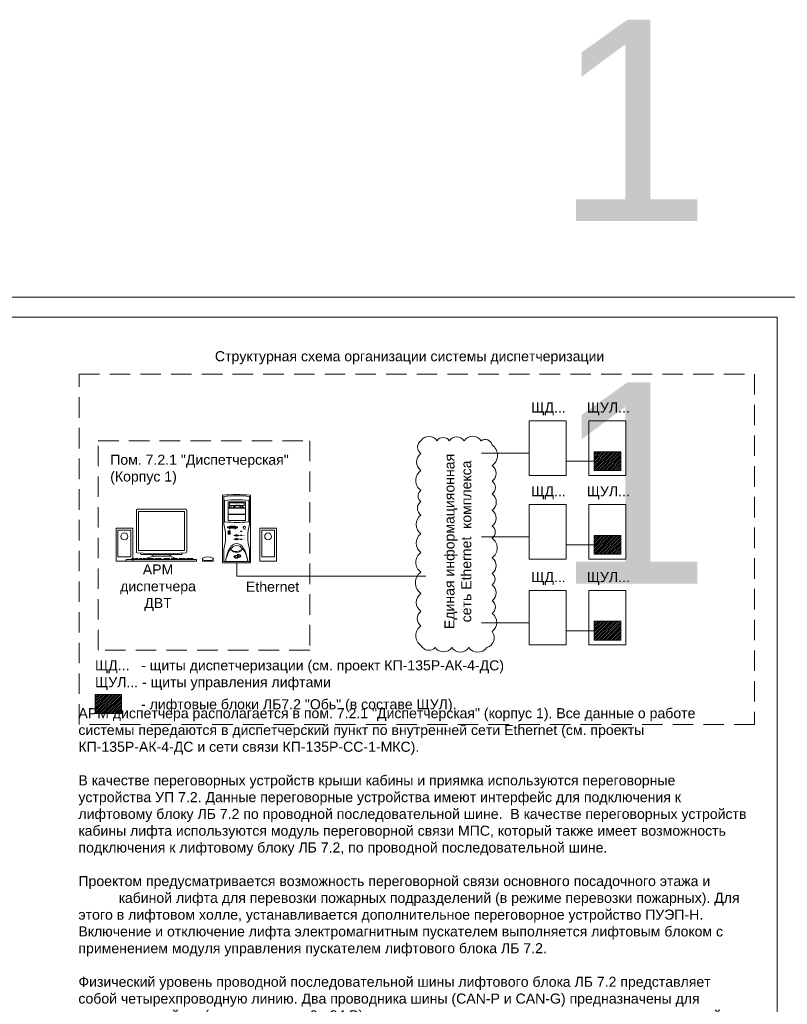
# Model space of a CAD drawing. Header units: millimetres. Extents: x 0 to 1188, y 0 to 490.
# Tile 4 of 5: x 401 to 592, y 244 to 489. Entities that reach past the tile are written whole.
import ezdxf
from ezdxf.enums import TextEntityAlignment as Align

# ---------------------------------------------------------------- set-up
doc = ezdxf.new("R2010")
doc.units = ezdxf.units.MM
doc.linetypes.add('штриховаяX2', pattern=[38.1, 25.4, -12.7])
doc.layers.get('0').update_dxf_attribs({"lineweight": 15})
doc.layers.add('AE_Нумерация_листов', color=21, linetype='Continuous', lineweight=13, plot=False)
doc.layers.add('EI_HATCH_GALV', color=7, linetype='Continuous', lineweight=15)
doc.styles.add('CP.Text', font='arial.ttf')
doc.styles.get("Standard").update_dxf_attribs({"font": 'arial.ttf'})

# ---------------------------------------------------------------- blocks, each defined once
blk = doc.blocks.new('display front')
at = {"color": 0}
for p, q in [((-177, 363.3), (-177, 66.6)), ((179.9, 363.3), (179.9, 66.6)), ((-145.7, 58.4), (-145.7, 51.9)), ((-142.8, 48.9), (144.3, 48.9)), ((114.2, 0), (-114.2, 0)), ((-43.2, 36.8), (43.7, 36.5)), ((147.3, 58.3), (147.3, 51.9)), ((292.2, 2.4), (292.2, 18.9)), ((294.6, 0), (364.7, 0)), ((367.1, 19.2), (367.1, 2.4))]:
    blk.add_line(p, q, dxfattribs=at)
blk.add_lwpolyline([(-171.6, 369.2), (174.5, 369.2)], dxfattribs=at)
for points in [[(-160.6, 352.8), (163.5, 352.8), (163.5, 77.1), (-160.6, 77.1)], [(-249.2, 13.1), (249.2, 13.1), (249.2, 0), (-249.2, 0)], [(-208.7, 19.4), (-191.8, 19.4), (-191.8, 14.6), (-208.7, 14.6)], [(-183.9, 19.4), (-167, 19.4), (-167, 14.6), (-183.9, 14.6)], [(-154.5, 19.4), (-137.6, 19.4), (-137.6, 14.6), (-154.5, 14.6)], [(-129.7, 19.4), (-112.8, 19.4), (-112.8, 14.6), (-129.7, 14.6)], [(-97.9, 19.4), (-81, 19.4), (-81, 14.6), (-97.9, 14.6)], [(-73.1, 19.4), (-56.2, 19.4), (-56.2, 14.6), (-73.1, 14.6)], [(-43.7, 19.4), (-26.8, 19.4), (-26.8, 14.6), (-43.7, 14.6)], [(-18.9, 19.4), (-2, 19.4), (-2, 14.6), (-18.9, 14.6)], [(16.9, 19.4), (33.8, 19.4), (33.8, 14.6), (16.9, 14.6)], [(41.7, 19.4), (58.6, 19.4), (58.6, 14.6), (41.7, 14.6)], [(71.1, 19.4), (88, 19.4), (88, 14.6), (71.1, 14.6)], [(95.9, 19.4), (112.8, 19.4), (112.8, 14.6), (95.9, 14.6)], [(127.7, 19.4), (144.6, 19.4), (144.6, 14.6), (127.7, 14.6)], [(152.5, 19.4), (169.4, 19.4), (169.4, 14.6), (152.5, 14.6)], [(181.9, 19.4), (198.8, 19.4), (198.8, 14.6), (181.9, 14.6)], [(206.7, 19.4), (223.6, 19.4), (223.6, 14.6), (206.7, 14.6)]]:
    blk.add_lwpolyline(points, close=True, dxfattribs=at)
for centre, radius, start, end in [((-171.1, 363.3), 5.95, 95.47705, 180), ((174, 363.3), 5.95, 0, 84.52633), ((-171.1, 66.6), 5.95, 180, 264.52295), ((1.5, 1866.3), 1813.9, 264.52295, 275.47367), ((-142.8, 51.9), 2.97, 180, 270), ((-0.5, -242.9), 283, 98.6796, 113.37065), ((-19.2, 178.7), 144, 244.35073, 260.38312), ((21.1, 178.7), 144, 279.03374, 295.64927), ((-0.5, -242.9), 283, 65.6756, 81.00741), ((-1.5, 178.7), 144, 299.72775, 299.75384), ((144.3, 51.9), 2.97, 270, 0), ((174, 66.6), 5.95, 275.47367, 0), ((294.6, 18.9), 2.38, 118.19592, 180), ((294.6, 2.4), 2.38, 180, 270), ((329.5, 104.8), 100.6, 248.95054, 291.09797), ((330, -47.2), 77.3, 62.42529, 118.19592), ((364.7, 2.4), 2.38, 270, 0), ((364.7, 19.2), 2.38, 0, 62.42529)]:
    blk.add_arc(centre, radius, start, end, dxfattribs=at)
blk = doc.blocks.new('block')
at = {"color": 0}
for p, q in [((-99.1, 475.2), (-99.1, 3)), ((-90.3, 272.8), (-90.3, 467.4)), ((-83.7, 440.9), (-83.7, 291.7)), ((86.8, 440.6), (86.8, 292)), ((92.5, 467.1), (92.5, 272.5)), ((99.1, 475.2), (99.1, 3)), ((-21.7, 395.1), (-21.7, 392.8)), ((-21.2, 397.2), (-12.7, 399)), ((-12.7, 397.2), (-21.2, 397.2)), ((-21.2, 397.2), (-21.2, 397.2)), ((-21.2, 395.1), (-21.2, 392.8)), ((-20.6, 395.1), (-20.6, 392.8)), ((-20.1, 395.1), (-20.1, 392.8)), ((-19.6, 395.1), (-19.6, 392.8)), ((-19.1, 395.1), (-19.1, 392.8)), ((-18.6, 395.1), (-18.6, 392.8)), ((-18.1, 395.1), (-18.1, 392.8)), ((-17.6, 395.1), (-17.6, 392.8)), ((-17.1, 395.1), (-17.1, 392.8)), ((-16.5, 395.1), (-16.5, 392.8)), ((-16, 395.1), (-16, 392.8)), ((-15.5, 395.1), (-15.5, 392.8)), ((-15, 395.1), (-15, 392.8)), ((-14.5, 395.1), (-14.5, 392.8)), ((-14, 395.1), (-14, 392.8)), ((-13.5, 395.1), (-13.5, 392.8)), ((-13, 395.1), (-13, 392.8)), ((-12.7, 399), (-12.7, 397.2)), ((-12.5, 395.1), (-12.5, 392.8)), ((-12, 395.1), (-12, 392.8)), ((44.3, 395.3), (46.2, 395.3)), ((-59.6, 204.1), (-59.6, 223.6)), ((-59.1, 219.5), (-59.1, 223.8)), ((-58.6, 224.3), (-52.3, 224.3)), ((-58.1, 225.1), (-46.1, 225.1)), ((-49.2, 242.5), (-45.7, 242.5)), ((-45.9, 240.6), (-49, 240.6)), ((-48.5, 220.2), (-48.5, 219.3)), ((-47.2, 221.7), (-47.2, 220.7)), ((-44.6, 223.6), (-44.6, 204.1)), ((-10.5, 242.9), (-4.8, 242.9)), ((-5, 239.8), (-10.3, 239.8)), ((-46.1, 202.6), (-58.1, 202.6)), ((-18.4, 194.1), (-4.3, 194.1)), ((-18.4, 166.5), (-4.3, 166.5)), ((6, 194.1), (20.5, 194.1)), ((6, 166.5), (20.5, 166.5)), ((-90.3, 10.6), (-90.3, 94.7)), ((92.5, 95), (92.5, 10.6)), ((-96.2, 0), (96.2, 0)), ((89.5, 7.6), (-87.3, 7.6)), ((4.9, 52), (4.9, 30.2)), ((6.6, 58.1), (6.6, 36.3))]:
    blk.add_line(p, q, dxfattribs=at)
for points in [[(-56.6, 431.3), (63.2, 431.3, -0.414214), (64.7, 429.8), (64.7, 391, -0.414214), (63.2, 389.5), (-56.6, 389.5, -0.414214), (-58.1, 391), (-58.1, 429.8, -0.414214)], [(-47.4, 424.3), (54.1, 424.3, -0.414214), (55.6, 422.8), (55.6, 407.5, -0.414214), (54.1, 406), (-47.4, 406, -0.414214), (-48.9, 407.5), (-48.9, 422.8, -0.414214)], [(-47, 423.7), (53.9, 423.7, -0.414214), (55.4, 422.2), (55.4, 408.1, -0.414214), (53.9, 406.6), (-47, 406.6, -0.414214), (-48.5, 408.1), (-48.5, 422.2, -0.414214)], [(-56.6, 386.5), (63.2, 386.5, -0.414214), (64.7, 385), (64.7, 346.2, -0.414214), (63.2, 344.7), (-56.6, 344.7, -0.414214), (-58.1, 346.2), (-58.1, 385, -0.414214)], [(-56.6, 341.8), (63.2, 341.8, -0.414214), (64.7, 340.3), (64.7, 301.4, -0.414214), (63.2, 300), (-56.6, 300, -0.414214), (-58.1, 301.4), (-58.1, 340.3, -0.414214)]]:
    blk.add_lwpolyline(points, format="xyb", close=True, dxfattribs=at)
for points in [[(-23.9, 396.1), (-10.1, 396.1), (-10.1, 391.9), (-23.9, 391.9)], [(-22, 395.3), (-11.7, 395.3), (-11.7, 392.5), (-22, 392.5)], [(27.5, 396.4), (25.9, 397.4), (25.9, 395.5)], [(29.1, 396.4), (28.1, 397), (28.1, 395.8)], [(29.9, 396.4), (28.8, 397), (28.8, 395.8)], [(41.8, 397.2), (43.4, 397.2), (43.4, 395.7), (41.8, 395.7)], [(45.2, 397.4), (44.3, 395.7), (46.2, 395.7)], [(-60.1, 255), (4.9, 255), (4.9, 248.7), (-60.1, 248.7)], [(28.6, 224.3), (37.6, 224.3), (37.6, 221.3), (28.6, 221.3)], [(-57.6, 208.5), (-46.9, 208.5), (-46.9, 205), (-57.6, 205)], [(-56.5, 207.8), (-48.2, 207.8), (-48.2, 206.1), (-56.5, 206.1)], [(28.6, 196.5), (37.6, 196.5), (37.6, 193.5), (28.6, 193.5)], [(28.6, 168), (37.6, 168), (37.6, 165), (28.6, 165)]]:
    blk.add_lwpolyline(points, close=True, dxfattribs=at)
for centre, radius in [((-47.6, 396.3), 2.23), ((-36.9, 396.3), 1.01), ((27.7, 396.3), 3.24), ((43.6, 396.3), 3.24), ((56.5, 250.9), 8.08), ((56.6, 250.8), 6.86), ((0.9, 194), 3.77), ((0.9, 166.4), 3.77)]:
    blk.add_circle(centre, radius, dxfattribs=at)
for centre, radius, start, end in [((0.1, -346.5), 821.5, 96.93714, 96.94137), ((-96.2, 475.2), 2.97, 96.75277, 180), ((0.1, -337.6), 821.5, 83.25776, 96.75277), ((-87.3, 467.4), 2.97, 96.1306, 180), ((0.1, -346.5), 821.5, 83.72695, 96.1306), ((-82.2, 440.9), 1.49, 95.76194, 180), ((0.1, -374.9), 821.5, 84.03019, 95.76194), ((2.4, 84.4), 342.3, 83.14217, 96.85783), ((85.4, 440.6), 1.49, 0, 84.03019), ((89.5, 467.1), 2.97, 0, 83.72695), ((96.2, 475.2), 2.97, 0, 83.25776), ((2.4, 745.7), 342.3, 263.14217, 276.85783), ((-82.2, 291.7), 1.49, 180, 264.23806), ((0.1, 1107.6), 821.5, 264.23806, 275.96981), ((85.4, 292), 1.49, 275.96981, 0), ((-387.3, 183.8), 310.1, 343.31119, 16.68881), ((-59.5, 251.9), 4.04, 115.19735, 248.99612), ((-27.9, 127.4), 132.4, 75.18539, 104.56822), ((-62.3, 116.9), 131.2, 81.05466, 89.38655), ((-58.1, 223.6), 1.49, 90, 180), ((-44.2, 205.7), 20.3, 113.45102, 137.20265), ((-58.6, 223.8), 0.496, 90, 180), ((-49.9, 212.2), 9.85, 73.96679, 129.40685), ((-50.3, 213.1), 8.2, 67.43822, 134.42526), ((-48.9, 241.6), 0.974, 103.89645, 263.61005), ((-46.1, 223.6), 1.49, 0, 90), ((-46, 241.6), 0.974, 276.38995, 76.10355), ((-28.4, 202.8), 53.8, 75.79513, 104.48357), ((-28.4, 300.8), 53.8, 255.51643, 284.20487), ((-28.4, 298.6), 53.8, 255.51643, 285.54286), ((4.7, 116.9), 131.2, 89.64902, 98.19026), ((-10.1, 241.4), 1.62, 103.89645, 263.61005), ((-5.2, 241.4), 1.62, 276.38995, 76.10355), ((4, 251.9), 4.04, 291.20315, 60.35365), ((389.6, 183.8), 310.1, 163.37106, 196.62894), ((-58.1, 204.1), 1.49, 180, 270), ((-46.1, 204.1), 1.49, 270, 0), ((1, 146.5), 51.4, 94.33675, 112.24581), ((1, 241.6), 51.4, 247.75408, 265.81656), ((1, 118.9), 51.4, 94.33675, 112.24581), ((1, 214), 51.4, 247.75408, 265.81656), ((0.8, 194.1), 5.19, 44.59279, 135.80974), ((0.8, 166.5), 5.19, 44.59279, 135.80974), ((0.8, 194.1), 5.19, 226.32332, 313.27308), ((0.8, 166.5), 5.19, 226.32332, 313.27308), ((1, 241.6), 51.4, 273.77984, 292.24581), ((1, 214), 51.4, 273.77984, 292.24581), ((1, 146.5), 51.4, 67.75419, 86.06579), ((1, 118.9), 51.4, 67.75419, 86.06579), ((0.3, 122.7), 49.1, 218.87745, 326.19884), ((-0.7, 145.4), 65.2, 235.21534, 309.86095), ((-96.2, 3), 2.97, 180, 270), ((-87.3, 10.6), 2.97, 180, 270), ((89.5, 10.6), 2.97, 270, 0), ((96.2, 3), 2.97, 270, 0)]:
    blk.add_arc(centre, radius, start, end, dxfattribs=at)
for centre, major_axis, ratio, start_param, end_param in [((-52, 216.8), (-5.93, 0), 0.71212, 5.489977, 10.357157), ((-52, 216.7), (-5.26, 0), 0.658119, 5.583084, 10.246621), ((1.4, -52.4), (0, 189.5), 0.445378, 5.034596, 7.531775), ((1.7, -70.9), (0, 193.1), 0.452174, 5.13098, 7.43539), ((6.3, 41.1), (-24.2, 0), 0.451852, 4.767271, 7.7991), ((6.1, 42.1), (-15.6, 0), 0.647482, 4.993237, 7.780694), ((6.3, 47.2), (-24.2, 0), 0.451852, 7.869054, 10.980502)]:
    blk.add_ellipse(centre, major_axis=major_axis, ratio=ratio, start_param=start_param, end_param=end_param, dxfattribs=at)
at = {"color": 0, "extrusion": (0, 0, -1)}
blk.add_ellipse((2.5, 48.5), major_axis=(15.6, 0), ratio=0.647482, start_param=4.993237, end_param=7.585875, dxfattribs=at)
at = {"color": 0, "attachment_point": 1}
for s, insert, char_height, width in [('32X', (-5.5, 419.1), 6.94, 29.068), ('MAX', (9.1, 417.4), 4.96, 30), ('\\f黑体|b0|i0|c134|p2;POWER', (46.8, 240), 5.949, 43.576), ('\\f黑体|b0|i0|c134|p2;SLEEP', (40.5, 169.7), 5.949, 33.575), ('\\f黑体|b0|i0|c134|p2;RESET', (41.4, 197.6), 5.949, 36.063)]:
    blk.add_mtext(s, dxfattribs=dict(at, insert=insert, char_height=char_height, width=width))

msp = doc.modelspace()

# ---------------------------------------------------------------- hatches: boundary and pattern name
at = {"layer": 'EI_HATCH_GALV'}
h = msp.add_hatch(dxfattribs=at)
h.set_pattern_fill('ANSI31', color=256, scale=0.1)
h.set_pattern_definition([(45, (-23.4231, 0), (-0.2245064, 0.2245064), [])])
h.paths.add_polyline_path([(550.17, 381.61), (543.59, 381.61), (543.59, 376.94), (550.17, 376.94)])
h = msp.add_hatch(dxfattribs=at)
h.set_pattern_fill('ANSI31', color=256, scale=0.1)
h.set_pattern_definition([(45, (-23.4231, -20.78617), (-0.2245064, 0.2245064), [])])
h.paths.add_polyline_path([(550.17, 360.83), (543.59, 360.83), (543.59, 356.16), (550.17, 356.16)])
h = msp.add_hatch(dxfattribs=at)
h.set_pattern_fill('ANSI31', color=256, scale=0.1)
h.set_pattern_definition([(45, (-23.4231, -42.0949), (-0.2245064, 0.2245064), [])])
h.paths.add_polyline_path([(550.17, 339.52), (543.59, 339.52), (543.59, 334.85), (550.17, 334.85)])
h = msp.add_hatch(dxfattribs=at)
h.set_pattern_fill('ANSI31', color=256, scale=0.1)
h.set_pattern_definition([(45, (-147.32103, -60.28297), (-0.2245064, 0.2245064), [])])
h.paths.add_polyline_path([(426.27, 321.33), (419.7, 321.33), (419.7, 316.66), (426.27, 316.66)])

# ---------------------------------------------------------------- linework, layer by layer
for points in [[(594, 420), (0, 420), (0, 0), (594, 0)], [(20, 415), (589, 415), (589, 5), (20, 5)], [(527.43, 389.3), (536.63, 389.3), (536.63, 375.73), (527.43, 375.73)], [(542.25, 389.3), (551.44, 389.3), (551.44, 375.73), (542.25, 375.73)], [(543.59, 381.61), (550.17, 381.61), (550.17, 376.94), (543.59, 376.94)], [(527.43, 368.51), (536.63, 368.51), (536.63, 354.94), (527.43, 354.94)], [(542.25, 368.51), (551.44, 368.51), (551.44, 354.94), (542.25, 354.94)], [(429.05, 354.43), (424.94, 354.43), (424.94, 362.64), (429.05, 362.64)], [(425.4, 362.16), (428.56, 362.16), (428.56, 355.53), (425.4, 355.53)], [(464.72, 354.43), (460.61, 354.43), (460.61, 362.64), (464.72, 362.64)], [(461.07, 362.16), (464.23, 362.16), (464.23, 355.53), (461.07, 355.53)], [(543.59, 360.83), (550.17, 360.83), (550.17, 356.16), (543.59, 356.16)], [(527.43, 347.2), (536.63, 347.2), (536.63, 333.64), (527.43, 333.64)], [(542.25, 347.2), (551.44, 347.2), (551.44, 333.64), (542.25, 333.64)], [(543.59, 339.52), (550.17, 339.52), (550.17, 334.85), (543.59, 334.85)], [(419.7, 321.33), (426.27, 321.33), (426.27, 316.66), (419.7, 316.66)]]:
    msp.add_lwpolyline(points, close=True)
at = {"linetype": 'штриховаяX2', "ltscale": 0.2}
for points in [[(415.74, 400.88), (583.4, 400.88), (583.4, 313.87), (415.74, 313.87)], [(420.5, 384.33), (473, 384.33), (473, 332.32), (420.5, 332.32)]]:
    msp.add_lwpolyline(points, close=True, dxfattribs=at)
at = {"color": 1}
msp.add_lwpolyline([(500.59, 384.36, 0.520567), (500.59, 381.16, 0.520567), (500.59, 376.94, 0.520567), (500.59, 371.99, 0.520567), (500.59, 369.28, 0.520567), (500.59, 365.88, 0.520567), (500.59, 361.25, 0.520567), (500.59, 356.6, 0.520567), (500.59, 351.74, 0.520567), (500.59, 346.44, 0.520567), (500.59, 341.97, 0.520567), (500.59, 338.41, 0.520567), (500.59, 333.53, 0.520567), (504.15, 332.99, 0.520567), (508.23, 332.99, 0.520567), (512.46, 332.99, 0.520567), (516.95, 332.99, 0.520567), (518.23, 337.02, 0.520567), (518.23, 341.45, 0.520567), (518.23, 344.64, 0.520567), (518.23, 348.53, 0.520567), (518.23, 351.39, 0.520567), (518.23, 355.27, 0.520567), (518.23, 360.13, 0.520567), (518.23, 363.19, 0.520567), (518.23, 367.08, 0.520567), (518.23, 371.15, 0.520567), (518.23, 374.33, 0.520567), (518.23, 378.16, 0.520567), (518.23, 383.33, 0.520567), (515.53, 384.36, 0.520567), (511.27, 384.36, 0.520567), (507.61, 384.36, 0.520567), (504.57, 384.36, 0.520567)], format="xyb", close=True, dxfattribs=at)
at = {"color": 240, "true_color": 0xed1f24}
for points in [[(515.6, 381.23), (527.43, 381.23)], [(515.6, 360.45), (527.43, 360.45)], [(515.6, 339.14), (527.43, 339.14)]]:
    msp.add_lwpolyline(points, dxfattribs=at)
at = {"color": 1}
for points in [[(543.59, 379.28), (536.63, 379.28)], [(543.59, 358.49), (536.63, 358.49)], [(454.93, 354.06), (454.93, 350.71), (501.77, 350.71)], [(543.59, 337.18), (536.63, 337.18)]]:
    msp.add_lwpolyline(points, dxfattribs=at)
for centre in [(427, 360.59), (462.66, 360.59)]:
    msp.add_circle(centre, 0.859)

# ---------------------------------------------------------------- block references
at = {"xscale": 0.035, "yscale": 0.035, "zscale": 0.035}
for name, p in [('block', (454.8, 354.06)), ('display front', (436.15, 354.43))]:
    msp.add_blockref(name, p, dxfattribs=at)

# ---------------------------------------------------------------- texts
at = {"char_height": 2.5, "style": 'CP.Text'}
for s, insert, width, attachment_point in [('Структурная схема организации системы диспетчеризации', (497.77, 404.95), 160.4908, 5), ('ЩД...', (532.25, 392.23), 10.2287, 5), ('ЩУЛ...', (547.07, 392.23), 10.2287, 5), ('Пом. 7.2.1 "Диспетчерская" \\P(Корпус 1)', (423.47, 377.17), 47.266, 4), ('ЩД...', (532.25, 371.45), 10.2287, 5), ('ЩУЛ...', (547.07, 371.45), 10.2287, 5), ('АРМ\\Pдиспетчера\\PДВТ', (435.34, 347.86), 34.6772, 5), ('Ethernet', (463.76, 348.08), 19.0306, 5), ('ЩД...', (532.25, 350.14), 10.2287, 5), ('ЩУЛ...', (547.07, 350.14), 10.2287, 5), ('ЩД...   - щиты диспетчеризации (см. проект КП-135Р-АК-4-ДС)\\PЩУЛ... - щиты управления лифтами', (419.7, 326.12), 115.9674, 4), (' - лифтовые блоки ЛБ7.2 "Обь" (в составе ЩУЛ).', (430.15, 318.55), 146.8519, 4), ('\\pxb0.25;\\P\\P\\P\\P\\P\\P\\P\\P\\P\\P\\P\\P\\P\\P\\pi-4,l4;^IАРМ диспетчера располагается в пом. 7.2.1 "Диспетчерская" (корпус 1). Все данные о работе системы передаются в диспетчерский пункт по внутренней сети Ethernet (см. проекты КП-135Р-АК-4-ДС и сети связи КП-135Р-СС-1-МКС).\\P\\pi0,l0;\\P^IВ качестве переговорных устройств крыши кабины и приямка используются переговорные ^I^I^Iустройства УП 7.2. Данные переговорные устройства имеют интерфейс для подключения к ^I^Iлифтовому блоку ЛБ 7.2 по проводной последовательной шине.  В качестве переговорных устройств ^Iкабины лифта используются модуль переговорной связи МПС, который также имеет возможность ^Iподключения к лифтовому блоку ЛБ 7.2, по проводной последовательной шине.\\P\\pi-4,l4,t3;\\P^I^IПроектом предусматривается возможность переговорной связи основного посадочного этажа и ^Iкабиной лифта для перевозки пожарных подразделений (в режиме перевозки пожарных). Для этого в лифтовом холле, устанавливается дополнительное переговорное устройство ПУЭП-Н.  Включение и отключение лифта электромагнитным пускателем выполняется лифтовым блоком с применением модуля управления пускателем лифтового блока ЛБ 7.2.\\P \\P\\pi0,l0,tz;^IФизический уровень проводной последовательной шины лифтового блока ЛБ 7.2 представляет ^I^Iсобой четырехпроводную линию. Два проводника шины (CAN-P и CAN-G) предназначены для ^I^Iпитания устройств (напряжением +9...24 В), оставшиеся используются в качестве двухпроводной ^Iдифференциальной линии (CAN-L и CAN-H) с использованием приемопередатчика стандарта ^I^IISO-11898. Суммарная длина последовательной шины лифтового блока ЛБ 7.2 может составлять - ^I350 м и предназначена для подключения не более 64 устройств.  Подключение переговорных ^I^Iустройств УП 7.2 выполняется к проводной последовательной шине . Для обеспечения ^I^I^Iэнергонезависимости переговорное устройство УП 7.2 имеет встроенную аккумуляторную батарею.\\P\\P^IДля согласования нагрузки проводной последовательной шины лифтового блока на оконечных ^I^Iустройствах шины необходимо выполнить подключение резистора сопротивлением 120 Ом ^I^I(«терминатор»). «Терминатор» подключается специальными перемычками («джамперами») только ^Iна устройствах, находящихся на концах последовательной шины.  Лифтовой блок версии 7.2 ^I^Iпозволяет обеспечить:\\P^Iа) переговорную связь с обслуживающим персоналом:\\P\\pi-4,l4,t3;^I^I- между кабиной лифта и диспетчерским пунктом,\\P^I^I- приямком и диспетчерским пунктом,\\P^I^I- крышей кабины и диспетчерским пунктом.\\P\\pi0,l0,tz;^Iб) внутреннюю переговорную связь с квалифицированным персоналом, отвечающим за ^I^I^Iосвобождение (эвакуацию).\\P^Iв) переговорную связь в режиме «Перевозка пожарных подразделений»:\\P\\pi-4,l4,t3;^I^I- между кабиной лифта и основным посадочным этажом,\\P^I^I- кабиной лифта и диспетчером.', (405.58, 376.3), 176.2863, 1)]:
    msp.add_mtext(s, dxfattribs=dict(at, insert=insert, width=width, attachment_point=attachment_point))
at = {"color": 1, "insert": (509.76, 359.34), "char_height": 2.5, "width": 47.1012, "attachment_point": 5, "rotation": 90, "style": 'CP.Text'}
msp.add_mtext('Единая информацияонная сеть Ethernet  комплекса', dxfattribs=at)
at = {"layer": 'AE_Нумерация_листов', "style": 'CP.Text'}
for p in [(572.59, 438.87), (572.59, 348.87)]:
    msp.add_text('1', height=50, dxfattribs=at).set_placement(p, align=Align.RIGHT)

doc.saveas('drawing.dxf')
